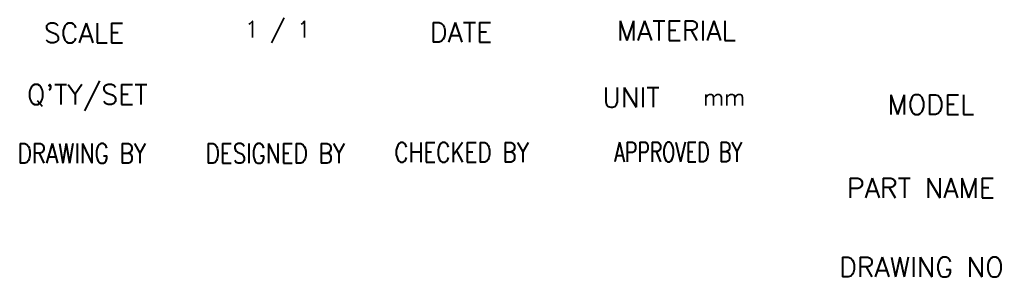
# Model space of a CAD drawing. Header units: millimetres. Extents: x 2448 to 4464, y 45 to 864.
# Tile 6 of 7: x 3962 to 4070, y 361 to 389. Entities that reach past the tile are written whole.
import ezdxf

# ---------------------------------------------------------------- set-up
doc = ezdxf.new("R2010")
doc.units = ezdxf.units.MM
doc.header["$LTSCALE"] = 0.1
doc.layers.add('6', color=2, linetype='Continuous')
doc.styles.add('GHS', font='romans', dxfattribs={"bigfont": 'ghs'})

msp = doc.modelspace()

# ---------------------------------------------------------------- texts
at = {"layer": '6', "style": 'GHS'}
for s, height, p in [('SCALE', 2.16, (3964.938, 386.322)), ('1 / 1', 1.8, (3986.941, 386.914)), ('DATE', 2.16, (4007.214, 386.402)), ('MATERIAL', 2.16, (4027.687, 386.575)), ("Q'TY/SET", 2.16, (3963.083, 379.573)), ('UNIT', 2.16, (4026.109, 379.246)), ('mm', 1.8, (4037.143, 379.461)), ('MODEL', 2.16, (4057.331, 378.474)), ('PART NAME', 2.16, (4052.9, 369.318)), ('DRAWING NO', 2.16, (4052.032, 360.631))]:
    msp.add_text(s, height=height, dxfattribs=at).set_placement(p)
for s, width, p in [('DRAWING BY', 0.8, (3962.06, 373.102)), ('DESIGNED BY', 0.8, (3982.661, 373.102)), ('CHECKED BY', 0.8, (4003.328, 373.224)), ('APPROVED BY', 0.7, (4027.417, 373.257))]:
    msp.add_text(s, height=2.16, dxfattribs=dict(at, width=width)).set_placement(p)

doc.saveas('drawing.dxf')
